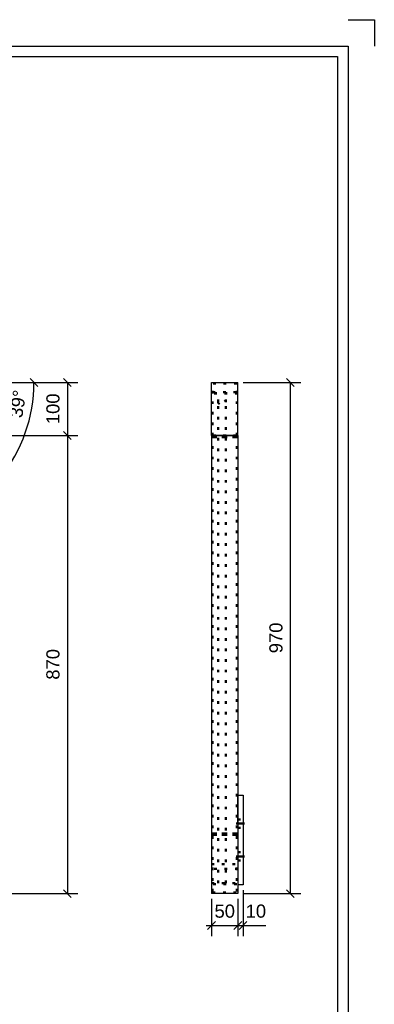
# Model space of a CAD drawing. Header units: millimetres. Extents: x -34 to 386, y -816 to -519.
# Tile 7 of 7: x 318 to 386, y -705 to -519. Entities that reach past the tile are written whole.
import ezdxf

# ---------------------------------------------------------------- set-up
doc = ezdxf.new("R2010")
doc.units = ezdxf.units.MM
doc.linetypes.add('DOT', pattern=[2, 0.5, -1.5])
doc.linetypes.add('STRICHPUNKT2', pattern=[18.5, 10, -4, 0.5, -4])
doc.layers.get('0').update_dxf_attribs({"linetype": 'CONTINUOUS'})
doc.layers.add('DIM49', color=4, linetype='CONTINUOUS')
doc.layers.add('TXT_DIM49', color=2, linetype='CONTINUOUS')
doc.layers.add('LE_ALL', color=7, linetype='CONTINUOUS', lineweight=50)
doc.styles.add('ARIAL', font='arial.ttf')

# ---------------------------------------------------------------- blocks, each defined once
blk = doc.blocks.new('DINA3_00002', base_point=(378.89, -808.63))
for p, q in [((380.89, -523.63), (380.89, -810.63)), ((-27.11, -525.63), (378.89, -525.63)), ((378.89, -525.63), (378.89, -808.63))]:
    blk.add_line(p, q)
for points in [[(380.89, -518.63), (385.89, -518.63), (385.89, -523.63)], [(-29.11, -810.63), (-29.11, -523.63), (380.89, -523.63)]]:
    blk.add_lwpolyline(points)
blk = doc.blocks.new('_ZBL0012_00001')
blk.add_blockref('DINA3_00002', (378.89, -808.63))
blk = doc.blocks.new('_D4', base_point=(318.91, -594.33))
at = {"layer": 'DIM49', "color": 1}
for p, q in [((321.89, -588.26), (320.42, -586.72)), ((292.52, -587.49), (323.15, -587.49)), ((304.92, -597.53), (316.33, -606.77)), ((314.64, -604.46), (314.9, -606.56))]:
    blk.add_line(p, q, dxfattribs=at)
blk.add_ellipse((292.52, -587.49), major_axis=(28.64, 0), ratio=1, start_param=5.602508, end_param=6.283186, dxfattribs=at)
at = {"layer": 'TXT_DIM49', "style": 'ARIAL'}
for s, p in [('39', (318.91, -594.33)), ('°', (319.51, -590.54))]:
    blk.add_text(s, height=2.5, rotation=80.9647, dxfattribs=at).set_placement(p)
blk = doc.blocks.new('_D5', base_point=(326.02, -595.39))
at = {"layer": 'DIM49', "color": 1}
for p, q in [((328.27, -588.24), (326.77, -586.74)), ((293.52, -587.49), (329.52, -587.49)), ((327.52, -587.49), (327.52, -597.53)), ((305.92, -597.53), (329.52, -597.53)), ((326.77, -596.78), (328.27, -598.28))]:
    blk.add_line(p, q, dxfattribs=at)
at = {"layer": 'TXT_DIM49', "style": 'ARIAL'}
blk.add_text('100', height=2.5, rotation=90.0002, dxfattribs=at).set_placement((326.02, -595.39))
blk = doc.blocks.new('_D6', base_point=(326.02, -643.89))
at = {"layer": 'DIM49', "color": 1}
for p, q in [((305.92, -597.53), (329.52, -597.53)), ((328.27, -598.28), (326.77, -596.78)), ((327.52, -597.53), (327.52, -684.49)), ((326.77, -683.74), (328.27, -685.24)), ((235.5, -684.49), (329.52, -684.49))]:
    blk.add_line(p, q, dxfattribs=at)
at = {"layer": 'TXT_DIM49', "style": 'ARIAL'}
blk.add_text('870', height=2.5, rotation=90.0002, dxfattribs=at).set_placement((326.02, -643.89))
blk = doc.blocks.new('Koker 50x20x2 EN 10219-2_00172', base_point=(292.44, -587.69))
for name, p in [('_D4', (318.91, -594.33)), ('_D5', (326.02, -595.39)), ('_D6', (326.02, -643.89))]:
    blk.add_blockref(name, p)
blk = doc.blocks.new('Koker 50x20x2 EN 10219-2_00171')
blk.add_blockref('Koker 50x20x2 EN 10219-2_00172', (292.44, -587.69))
blk = doc.blocks.new('Traphek_00170')
blk.add_blockref('Koker 50x20x2 EN 10219-2_00171', (0, 0))
blk = doc.blocks.new('00 begane grond_00169')
blk.add_blockref('Traphek_00170', (0, 0))
blk = doc.blocks.new('Duplex_00168')
blk.add_blockref('00 begane grond_00169', (0, 0))
blk = doc.blocks.new('Assen_00167')
blk.add_blockref('Duplex_00168', (0, 0))
blk = doc.blocks.new('_A3D0027_00166')
blk.add_blockref('Assen_00167', (0, 0))
blk = doc.blocks.new('_ANS0027_00165')
blk.add_blockref('_A3D0027_00166', (0, 0))
blk = doc.blocks.new('_D65', base_point=(355.5, -689.06))
at = {"layer": 'DIM49', "color": 1}
for p, q in [((354.92, -685.49), (354.92, -692.56)), ((359.92, -685.49), (359.92, -692.56)), ((355.67, -689.81), (354.17, -691.31)), ((354.92, -690.56), (359.92, -690.56)), ((359.17, -691.31), (360.67, -689.81))]:
    blk.add_line(p, q, dxfattribs=at)
at = {"layer": 'TXT_DIM49', "style": 'ARIAL'}
blk.add_text('50', height=2.5, dxfattribs=at).set_placement((355.5, -689.06))
blk = doc.blocks.new('_D66', base_point=(361.42, -689.06))
at = {"layer": 'DIM49', "color": 1}
for p, q in [((360.92, -683.81), (360.92, -692.56)), ((359.92, -685.49), (359.92, -692.56)), ((353.92, -690.56), (365.26, -690.56)), ((359.17, -691.31), (360.67, -689.81)), ((361.67, -689.81), (360.17, -691.31))]:
    blk.add_line(p, q, dxfattribs=at)
at = {"layer": 'TXT_DIM49', "style": 'ARIAL'}
blk.add_text('10', height=2.5, dxfattribs=at).set_placement((361.42, -689.06))
blk = doc.blocks.new('_D67', base_point=(368.42, -638.87))
at = {"layer": 'DIM49', "color": 1}
for p, q in [((370.67, -588.24), (369.17, -586.74)), ((360.92, -587.49), (371.92, -587.49)), ((369.92, -684.49), (369.92, -587.49)), ((369.17, -683.74), (370.67, -685.24)), ((360.92, -684.49), (371.92, -684.49))]:
    blk.add_line(p, q, dxfattribs=at)
at = {"layer": 'TXT_DIM49', "style": 'ARIAL'}
blk.add_text('970', height=2.5, rotation=90.0002, dxfattribs=at).set_placement((368.42, -638.87))
blk = doc.blocks.new('Koker 50x20x2 EN 10219-2_00240', base_point=(354.92, -682.49))
for p, q in [((354.92, -597.53), (354.92, -684.49)), ((359.92, -597.53), (354.92, -597.53)), ((359.92, -597.53), (359.92, -684.49)), ((359.92, -684.49), (354.92, -684.49))]:
    blk.add_line(p, q)
at = {"layer": 'LE_ALL', "color": 3, "linetype": 'DOT'}
for p, q in [((354.92, -597.83), (359.92, -597.83)), ((355.12, -597.56), (355.12, -684.29)), ((355.12, -597.56), (359.72, -597.56)), ((359.72, -597.8), (355.12, -597.8)), ((359.72, -597.56), (359.72, -684.29)), ((354.92, -682.49), (359.92, -682.49)), ((359.72, -682.69), (355.12, -682.69)), ((355.12, -684.29), (359.72, -684.29))]:
    blk.add_line(p, q, dxfattribs=at)
for name, p in [('_D67', (368.42, -638.87)), ('_D66', (361.42, -689.06)), ('_D65', (355.5, -689.06))]:
    blk.add_blockref(name, p)
blk = doc.blocks.new('Koker 50x20x2 EN 10219-2_00239')
blk.add_blockref('Koker 50x20x2 EN 10219-2_00240', (354.92, -682.49))
blk = doc.blocks.new('Koker 50x20x2 EN 10219-2_00242', base_point=(359.72, -682.69))
blk.add_line((359.92, -684.49), (354.92, -684.49))
at = {"layer": 'LE_ALL', "color": 3, "linetype": 'DOT'}
for p, q in [((354.92, -682.49), (359.92, -682.49)), ((359.72, -682.69), (355.12, -682.69)), ((355.12, -684.29), (359.72, -684.29))]:
    blk.add_line(p, q, dxfattribs=at)
blk = doc.blocks.new('Koker 50x20x2 EN 10219-2_00241')
blk.add_blockref('Koker 50x20x2 EN 10219-2_00242', (359.72, -682.69))
blk = doc.blocks.new('Koker 50x20x2 EN 10219-2_00244', base_point=(355.12, -673.09))
at = {"layer": 'LE_ALL', "color": 3, "linetype": 'DOT'}
for p, q in [((359.92, -673.06), (354.92, -673.06)), ((354.92, -673.36), (359.92, -673.36)), ((355.12, -673.09), (359.72, -673.09)), ((359.72, -673.33), (355.12, -673.33))]:
    blk.add_line(p, q, dxfattribs=at)
blk = doc.blocks.new('Koker 50x20x2 EN 10219-2_00243')
blk.add_blockref('Koker 50x20x2 EN 10219-2_00244', (355.12, -673.09))
blk = doc.blocks.new('Koker 50x20x2 EN 10219-2_00246', base_point=(359.92, -673.36))
at = {"layer": 'LE_ALL', "color": 3, "linetype": 'DOT'}
for p, q in [((354.92, -673.06), (359.92, -673.06)), ((359.92, -673.36), (354.92, -673.36)), ((359.72, -673.09), (355.12, -673.09)), ((355.12, -673.33), (359.72, -673.33))]:
    blk.add_line(p, q, dxfattribs=at)
blk = doc.blocks.new('Koker 50x20x2 EN 10219-2_00245')
blk.add_blockref('Koker 50x20x2 EN 10219-2_00246', (359.92, -673.36))
blk = doc.blocks.new('Koker 50x20x2 EN 10219-2_00248', base_point=(359.92, -589.49))
for p, q in [((354.92, -587.49), (359.92, -587.49)), ((354.92, -597.53), (354.92, -587.49)), ((359.92, -597.53), (359.92, -587.49)), ((354.92, -597.53), (359.92, -597.53))]:
    blk.add_line(p, q)
at = {"layer": 'LE_ALL', "color": 3, "linetype": 'DOT'}
for p, q in [((359.72, -587.69), (355.12, -587.69)), ((355.12, -597.56), (355.12, -587.69)), ((359.72, -597.56), (359.72, -587.69)), ((359.92, -589.49), (354.92, -589.49)), ((355.12, -589.29), (359.72, -589.29)), ((359.92, -597.83), (354.92, -597.83)), ((359.72, -597.56), (355.12, -597.56)), ((355.12, -597.8), (359.72, -597.8))]:
    blk.add_line(p, q, dxfattribs=at)
blk = doc.blocks.new('Koker 50x20x2 EN 10219-2_00247')
blk.add_blockref('Koker 50x20x2 EN 10219-2_00248', (359.92, -589.49))
blk = doc.blocks.new('_00253', base_point=(359.62, -677.42))
at = {"layer": 'LE_ALL', "color": 1, "linetype": 'STRICHPUNKT2'}
for p, q in [((359.62, -671.2), (361.22, -671.2)), ((359.62, -677.42), (361.22, -677.42))]:
    blk.add_line(p, q, dxfattribs=at)
blk = doc.blocks.new('_00252')
blk.add_blockref('_00253', (359.62, -677.42))
blk = doc.blocks.new('Plaatwerk D_ 10_00250')
blk.add_blockref('_00252', (0, 0))
blk = doc.blocks.new('Plaatwerk D_ 15_00255', base_point=(354.92, -678.87))
at = {"layer": 'LE_ALL', "color": 3, "linetype": 'DOT'}
for p, q in [((359.92, -589.54), (354.92, -589.54)), ((354.92, -678.87), (359.92, -678.87)), ((359.92, -679.81), (354.92, -679.81))]:
    blk.add_line(p, q, dxfattribs=at)
blk = doc.blocks.new('Plaatwerk D_ 15_00254')
blk.add_blockref('Plaatwerk D_ 15_00255', (354.92, -678.87))
blk = doc.blocks.new('Baluster_00249')
for name in ['Plaatwerk D_ 15_00254', 'Plaatwerk D_ 10_00250']:
    blk.add_blockref(name, (0, 0))
blk = doc.blocks.new('_00260', base_point=(359.62, -677.42))
at = {"layer": 'LE_ALL', "color": 1, "linetype": 'STRICHPUNKT2'}
for p, q in [((359.62, -671.2), (361.22, -671.2)), ((359.62, -677.42), (361.22, -677.42))]:
    blk.add_line(p, q, dxfattribs=at)
blk = doc.blocks.new('_00259')
blk.add_blockref('_00260', (359.62, -677.42))
blk = doc.blocks.new('Plaatwerk D_ 10_00257')
blk.add_blockref('_00259', (0, 0))
blk = doc.blocks.new('Baluster_00256')
blk.add_blockref('Plaatwerk D_ 10_00257', (0, 0))
blk = doc.blocks.new('Plaatwerk D_ 10_00263', base_point=(359.92, -677.46))
for p, q in [((359.92, -671.16), (359.92, -682.81)), ((360.92, -671.16), (360.92, -682.81)), ((360.92, -682.81), (359.92, -682.81))]:
    blk.add_line(p, q)
blk.add_lwpolyline([(360.92, -671.16), (359.92, -671.16), (359.92, -665.81), (360.92, -665.81)], close=True)
at = {"layer": 'LE_ALL', "color": 3, "linetype": 'DOT'}
for p, q in [((359.92, -670.4), (360.92, -670.4)), ((359.92, -672), (360.92, -672)), ((359.92, -676.62), (360.92, -676.62)), ((359.92, -677.46), (360.92, -677.46)), ((359.92, -678.22), (360.92, -678.22))]:
    blk.add_line(p, q, dxfattribs=at)
blk = doc.blocks.new('_00265', base_point=(359.62, -677.42))
at = {"layer": 'LE_ALL', "color": 1, "linetype": 'STRICHPUNKT2'}
for p, q in [((359.62, -671.2), (361.22, -671.2)), ((359.62, -677.42), (361.22, -677.42))]:
    blk.add_line(p, q, dxfattribs=at)
blk = doc.blocks.new('_00264')
blk.add_blockref('_00265', (359.62, -677.42))
blk = doc.blocks.new('Plaatwerk D_ 10_00262')
for name, p in [('Plaatwerk D_ 10_00263', (359.92, -677.46)), ('_00264', (0, 0))]:
    blk.add_blockref(name, p)
blk = doc.blocks.new('Baluster_00261')
blk.add_blockref('Plaatwerk D_ 10_00262', (0, 0))
blk = doc.blocks.new('Massieve as 15_00268', base_point=(356.17, -591.22))
at = {"layer": 'LE_ALL', "color": 3, "linetype": 'DOT'}
for p, q in [((356.17, -682.49), (356.17, -591.22)), ((357.67, -682.49), (357.67, -591.22))]:
    blk.add_line(p, q, dxfattribs=at)
for start_param, end_param in [(0, 3.141593), (3.141593, 6.283185)]:
    blk.add_ellipse((356.92, -591.22), major_axis=(0.75, 0), ratio=0.62932, start_param=start_param, end_param=end_param, dxfattribs=at)
blk = doc.blocks.new('Massieve as 15_00267')
blk.add_blockref('Massieve as 15_00268', (356.17, -591.22))
blk = doc.blocks.new('Massieve as 15_00270', base_point=(357.67, -591.22))
at = {"layer": 'LE_ALL', "color": 3, "linetype": 'DOT'}
for p, q in [((356.17, -591.22), (356.17, -589.49)), ((357.67, -591.22), (357.67, -589.49))]:
    blk.add_line(p, q, dxfattribs=at)
blk = doc.blocks.new('Massieve as 15_00269')
blk.add_blockref('Massieve as 15_00270', (357.67, -591.22))
blk = doc.blocks.new('Lamellen_00266')
for name in ['Massieve as 15_00269', 'Massieve as 15_00267']:
    blk.add_blockref(name, (0, 0))
blk = doc.blocks.new('Traphek_00238')
for name in ['Koker 50x20x2 EN 10219-2_00239', 'Koker 50x20x2 EN 10219-2_00247', 'Baluster_00249', 'Lamellen_00266', 'Baluster_00261', 'Baluster_00256', 'Koker 50x20x2 EN 10219-2_00243', 'Koker 50x20x2 EN 10219-2_00245', 'Koker 50x20x2 EN 10219-2_00241']:
    blk.add_blockref(name, (0, 0))
blk = doc.blocks.new('00 begane grond_00237')
blk.add_blockref('Traphek_00238', (0, 0))
blk = doc.blocks.new('Duplex_00236')
blk.add_blockref('00 begane grond_00237', (0, 0))
blk = doc.blocks.new('Assen_00235')
blk.add_blockref('Duplex_00236', (0, 0))
blk = doc.blocks.new('_A3D0028_00234')
blk.add_blockref('Assen_00235', (0, 0))
blk = doc.blocks.new('_ANS0028_00233')
blk.add_blockref('_A3D0028_00234', (0, 0))

msp = doc.modelspace()

# ---------------------------------------------------------------- block references
for name in ['_ZBL0012_00001', '_ANS0027_00165', '_ANS0028_00233']:
    msp.add_blockref(name, (0, 0))

doc.saveas('drawing.dxf')
